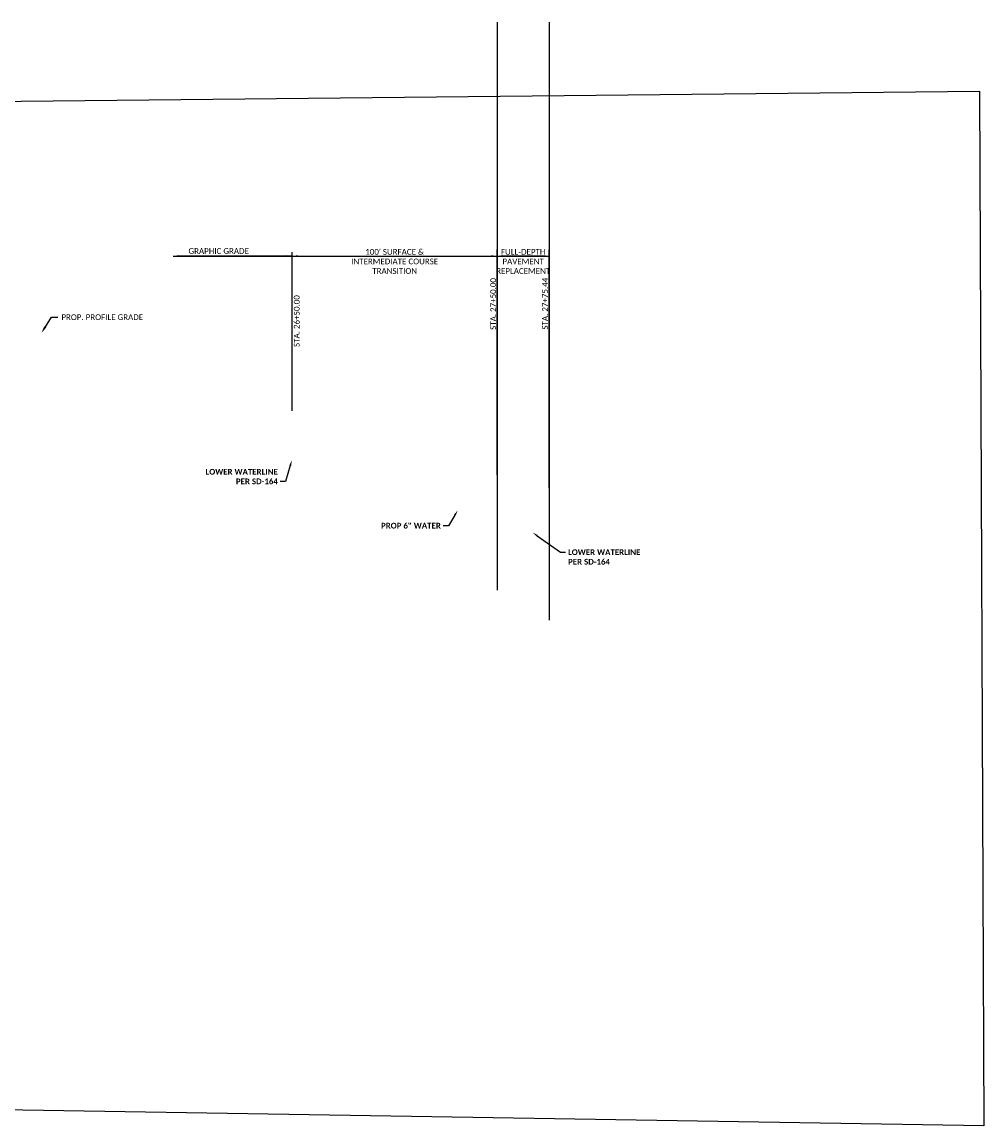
# Model space of a CAD drawing. Header units: feet. Extents: x 2204748 to 2209851, y 304262 to 307692.
# Tile 28 of 28: x 2209382 to 2209851, y 304262 to 304801. Entities that reach past the tile are written whole.
import ezdxf
from ezdxf import colors
from ezdxf.entities.mleader import LeaderData, LeaderLine
from ezdxf.math import Vec2, Vec3

# ---------------------------------------------------------------- set-up
doc = ezdxf.new("R2010")
doc.units = ezdxf.units.FT
doc.header["$MEASUREMENT"] = 0
for name, color, linetype in [('DR_P_Text', 7, 'Continuous'), ('PF_P_Text', 7, 'Continuous'), ('SH_TextM', 7, 'Continuous')]:
    doc.layers.add(name, color=color, linetype=linetype)
doc.layers.add('SH_VPort', color=5, linetype='Continuous', plot=False)
doc.styles.add('Slanted-Normal', font='calibriz.ttf', dxfattribs={"height": 0.14})
doc.styles.add('Straight Normal (0.14) Font 30', font='calibrib.ttf', dxfattribs={"height": 0.14})

msp = doc.modelspace()

# ---------------------------------------------------------------- linework, layer by layer
msp.add_lwpolyline([(2207541.41, 304743.08), (2209849.24, 304767.29), (2209851.39, 304261.98), (2207566.07, 304299.36)], close=True)
at = {"layer": 'DR_P_Text'}
msp.add_line((2209455.69, 304686.68), (2209639.24, 304686.68), dxfattribs=at)
at = {"layer": 'SH_TextM'}
for p, q in [((2209513.8, 304686.68), (2209458.49, 304686.68)), ((2209636.44, 304686.68), (2209616.6, 304686.68))]:
    msp.add_line(p, q, dxfattribs=at)
for points in [[(2209513.8, 304611.11), (2209513.8, 304688.56)], [(2209613.8, 304579.89), (2209613.8, 304689.87)], [(2209639.24, 304573.5), (2209639.24, 304689.82)]]:
    msp.add_lwpolyline(points, dxfattribs=at)
for points in [[(2209458.49, 304687.15), (2209458.49, 304686.22), (2209455.69, 304686.68)], [(2209461.29, 304687.15), (2209461.29, 304686.22), (2209458.49, 304686.68)], [(2209511, 304687.15), (2209511, 304686.22), (2209513.8, 304686.68)], [(2209516.6, 304687.15), (2209516.6, 304686.22), (2209513.8, 304686.68)], [(2209611, 304687.15), (2209611, 304686.22), (2209613.8, 304686.68)], [(2209616.6, 304687.15), (2209616.6, 304686.22), (2209613.8, 304686.68)], [(2209636.44, 304687.15), (2209636.44, 304686.22), (2209639.24, 304686.68)]]:
    msp.add_solid(points, dxfattribs=at)
at = {"layer": 'SH_VPort', "color": 1}
for p, q in [((2209613.8, 304800.95, -1171.86), (2209613.8, 304523.57, -1171.86)), ((2209639.26, 304800.94, -1171.86), (2209639.26, 304508.97, -1171.86))]:
    msp.add_line(p, q, dxfattribs=at)

# ---------------------------------------------------------------- texts
at = {"layer": 'SH_TextM', "char_height": 2.8, "attachment_point": 5, "style": 'Slanted-Normal'}
for s, insert, width in [('GRAPHIC GRADE', (2209477.91, 304689.15), 52.0203), ("100' SURFACE & INTERMEDIATE COURSE TRANSITION", (2209563.8, 304684.07), 52.0203), ('FULL-DEPTH\\PPAVEMENT\\PREPLACEMENT', (2209626.52, 304684.07), 30.2266)]:
    msp.add_mtext(s, dxfattribs=dict(at, insert=insert, width=width))
at = {"layer": 'SH_TextM', "char_height": 2.8, "attachment_point": 7, "rotation": 90, "style": 'Slanted-Normal'}
for s, insert, width in [('STA. 27+50.00', (2209613.3, 304650.69), 53.22), ('STA. 27+75.44', (2209638.61, 304650.81), 44.9017), ('STA. 26+50.00', (2209517.42, 304642.32), 53.22)]:
    msp.add_mtext(s, dxfattribs=dict(at, insert=insert, width=width))

# ---------------------------------------------------------------- leaders
at = {"layer": 'PF_P_Text'}
ml = msp.add_multileader_mtext('Standard', dxfattribs=at)
ml.set_content('PROP. PROFILE GRADE', color=256, style='Slanted-Normal')
ml.set_leader_properties(color=9)
ml.build(insert=Vec2(0, 0))
ml.multileader.update_dxf_attribs({"text_left_attachment_type": 2, "text_right_attachment_type": 2, "dogleg_length": 0.15, "arrow_head_size": 3.6, "scale": 20})
ctx = ml.context
ctx.base_point, ctx.scale, ctx.char_height, ctx.arrow_head_size, ctx.landing_gap_size, ctx.plane_origin = Vec3(2209399.34, 304656.82), 20, 2.8, 3.6, 1.8, Vec3(2209355.11, 304660.93)
ctx.left_attachment, ctx.right_attachment = 2, 2
notes = []
notes.append((ctx, [(0, (1, 1, 0), (2209396.34, 304656.82), (1, 0), 3, [(0, [(2209391.34, 304649.14)], 0, [])])]))
ctx.mtext.insert, ctx.mtext.flow_direction = Vec3(2209401.14, 304658.26), 5
at = {"layer": 'SH_TextM'}
ml = msp.add_multileader_mtext('Standard', dxfattribs=at)
ml.set_content('LOWER WATERLINE\\PPER SD-164', color=256, style='Straight Normal (0.14) Font 30')
ml.set_leader_properties(color=256, linetype='Continuous', lineweight=-1)
ml.build(insert=Vec2(0, 0))
ml.multileader.update_dxf_attribs({"text_right_attachment_type": 3, "dogleg_length": 0.125, "arrow_head_size": 2.8, "scale": 20})
ctx = ml.context
ctx.base_point, ctx.scale, ctx.char_height, ctx.arrow_head_size, ctx.landing_gap_size, ctx.plane_origin = Vec3(2209470, 304581.35), 20, 2.8, 2.8, 1.2, Vec3(2209495.71, 304596.68)
ctx.right_attachment, ctx.text_align_type = 3, 2
notes.append((ctx, [(0, (1, 1, 0), (2209510.47, 304576.61), (-1, 0), 2.5, [(0, [(2209513.66, 304587.15)], 0, [])])]))
ctx.mtext.insert, ctx.mtext.alignment, ctx.mtext.flow_direction = Vec3(2209506.77, 304582.77), 3, 5
ml = msp.add_multileader_mtext('Standard', dxfattribs=at)
ml.set_content('PROP 6" WATER', color=256, style='Straight Normal (0.14) Font 30')
ml.set_leader_properties(color=256, linetype='Continuous', lineweight=-1)
ml.build(insert=Vec2(0, 0))
ml.multileader.update_dxf_attribs({"text_right_attachment_type": 3, "dogleg_length": 0.125, "arrow_head_size": 2.8, "scale": 20})
ctx = ml.context
ctx.base_point, ctx.scale, ctx.char_height, ctx.arrow_head_size, ctx.landing_gap_size, ctx.plane_origin = Vec3(2209555.73, 304555.03), 20, 2.8, 2.8, 1.2, Vec3(2209593.67, 304566.92)
ctx.right_attachment, ctx.text_align_type = 3, 2
notes.append((ctx, [(0, (1, 1, 0), (2209590.03, 304555), (-1, 0), 2.5, [(0, [(2209594.59, 304562.6)], 0, [])])]))
ctx.mtext.insert, ctx.mtext.alignment, ctx.mtext.flow_direction = Vec3(2209586.33, 304556.46), 3, 5
ml = msp.add_multileader_mtext('Standard', dxfattribs=at)
ml.set_content('LOWER WATERLINE\\PPER SD-164', color=256, style='Straight Normal (0.14) Font 30')
ml.set_leader_properties(color=256, linetype='Continuous', lineweight=-1)
ml.build(insert=Vec2(0, 0))
ml.multileader.update_dxf_attribs({"text_right_attachment_type": 3, "dogleg_length": 0.125, "arrow_head_size": 2.8, "scale": 20})
ctx = ml.context
ctx.base_point, ctx.scale, ctx.char_height, ctx.arrow_head_size, ctx.landing_gap_size, ctx.plane_origin = Vec3(2209647.21, 304542.1), 20, 2.8, 2.8, 1.2, Vec3(2209628.66, 304556.09)
ctx.right_attachment = 3
notes.append((ctx, [(1, (1, 1, 0), (2209644.71, 304542.1), (1, 0), 2.5, [(0, [(2209631.09, 304551.77)], 0, [])])]))
ctx.mtext.insert, ctx.mtext.flow_direction = Vec3(2209648.41, 304543.52), 5
for ctx, leaders in notes:
    for number, flags, end, landing, length, lines in leaders:
        leader = LeaderData()
        leader.index, (leader.has_last_leader_line, leader.has_dogleg_vector, leader.attachment_direction) = number, flags
        leader.last_leader_point, leader.dogleg_vector, leader.dogleg_length = Vec3(end), Vec3(landing), length
        for number, points, colour, breaks in lines:
            line = LeaderLine()
            line.index, line.vertices, line.color, line.breaks = number, Vec3.list(points), colors.encode_raw_color(colour), breaks
            leader.lines.append(line)
        ctx.leaders.append(leader)

doc.saveas('drawing.dxf')
